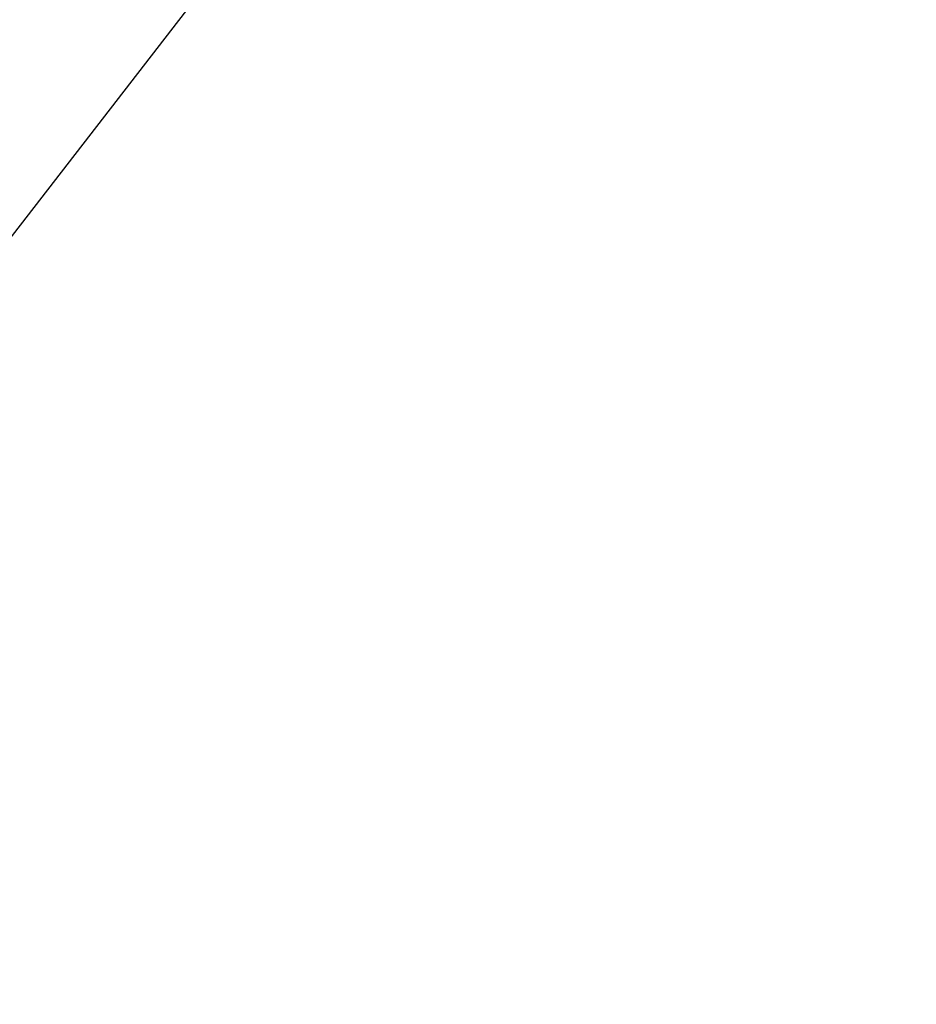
# Model space of a CAD drawing. Header units: millimetres. Extents: x -18 to 146, y -18 to 146.
# Tile 142 of 256: x 37.278 to 38.064, y 28.707 to 29.57. Entities that reach past the tile are written whole.
import ezdxf

# ---------------------------------------------------------------- set-up
doc = ezdxf.new("R2010")
doc.units = ezdxf.units.MM
doc.header["$LTSCALE"] = 25.4
doc.layers.get('0').update_dxf_attribs({"true_color": 0xff5454})

# ---------------------------------------------------------------- blocks, each defined once
blk = doc.blocks.new('CL-KEA-LED-30W-8770-8771.STL')
at = {"color": 250, "true_color": 0x313131}
mesh = blk.add_polyface(dxfattribs=at)
corners = [(35.72262, 29.47778, 42.26506), (35.901, 35.901, 47.92248), (32.4468, 32.4468, 42.26506), (38.82162, 33.25392, 47.92248)]
mesh.append_faces([[corners[k] for k in face] for face in [(0, 1, 2), (1, 0, 3)]], dxfattribs={"vtx0": -1, "color": 250})
mesh = blk.add_polyface(dxfattribs=at)
corners = [(40.92352, 34.0993, 46.07761), (41.61453, 27.90293, 40.6424), (38.04843, 30.385, 40.6424), (44.09909, 31.88904, 46.07761)]
mesh.append_faces([[corners[k] for k in face] for face in [(0, 1, 2), (1, 0, 3)]], dxfattribs={"vtx0": -1, "color": 250})
mesh = blk.add_polyface(dxfattribs=at)
corners = [(34.75174, 33.21511, 40.6424), (35.44542, 27.02219, 34.85279), (31.82188, 30.1329, 34.85279), (38.04843, 30.385, 40.6424)]
mesh.append_faces([[corners[k] for k in face] for face in [(0, 1, 2), (1, 0, 3)]], dxfattribs={"vtx0": -1, "color": 250})
mesh = blk.add_polyface(dxfattribs=at)
corners = [(39.27367, 26.84414, 42.26506), (32.92029, 26.06314, 36.23543), (36.81953, 23.17126, 36.23543), (35.72262, 29.47778, 42.26506)]
mesh.append_faces([[corners[k] for k in face] for face in [(0, 1, 2), (1, 0, 3)]], dxfattribs={"vtx0": -1, "color": 250})

msp = doc.modelspace()

# ---------------------------------------------------------------- block references
at = {"color": 0}
msp.add_blockref('CL-KEA-LED-30W-8770-8771.STL', (0, 0), dxfattribs=at)

doc.saveas('drawing.dxf')
